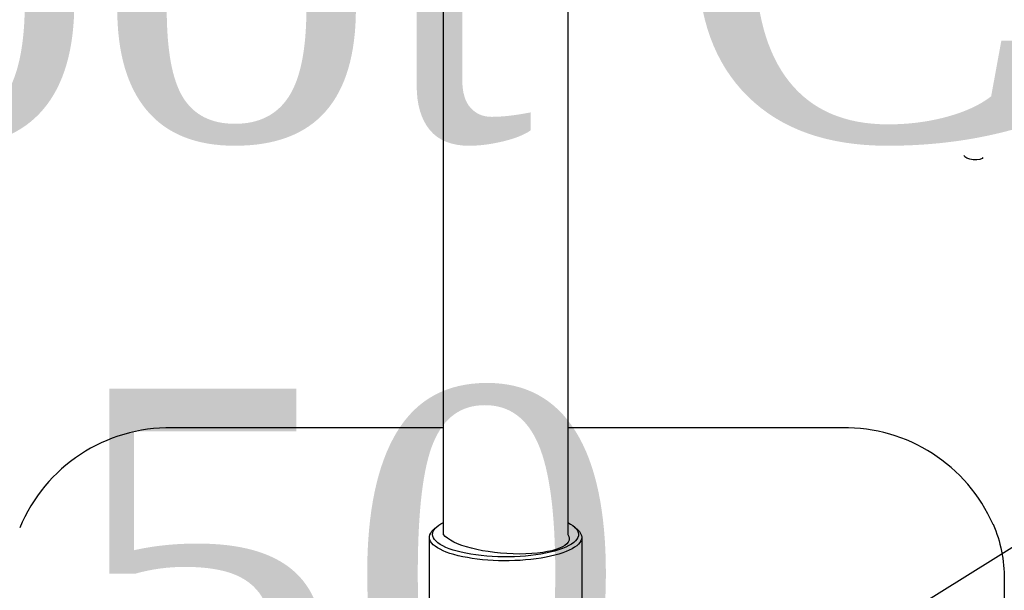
# Model space of a CAD drawing. Header units: millimetres. Extents: x 2985995 to 3127507, y -509231 to -458405.
# Tile 76 of 100: x 3055353 to 3055512, y -464135 to -464043. Entities that reach past the tile are written whole.
import ezdxf

# ---------------------------------------------------------------- set-up
doc = ezdxf.new("R2010")
doc.units = ezdxf.units.MM
doc.header["$LTSCALE"] = 1000
doc.header["$MEASUREMENT"] = 0
doc.header["$PDMODE"] = 3
doc.header["$PDSIZE"] = -1
doc.layers.get('0').update_dxf_attribs({"linetype": 'CONTINUOUS'})
doc.layers.get('Defpoints').update_dxf_attribs({"linetype": 'CONTINUOUS'})
for name, color, linetype in [('Drainage', 252, 'CONTINUOUS'), ('ELECTRICAL', 7, 'CONTINUOUS'), ('Equipment', 5, 'CONTINUOUS'), ('Equipment Name', 7, 'CONTINUOUS')]:
    doc.layers.add(name, color=color, linetype=linetype)
doc.styles.add('ARAIL', font='arial.ttf')
doc.styles.get("Standard").update_dxf_attribs({"font": 'arial.ttf'})
doc.styles.add('style12', font='BOOKOSI.TTF')
doc.dimstyles.new('TFS-Dim', dxfattribs={"dimtxt": 75, "dimasz": 20, "dimexe": 25, "dimexo": 25, "dimgap": 5, "dimtad": 0, "dimdec": 0, "dimzin": 0, "dimdsep": 46, "dimtxsty": 'Standard', "dimcen": 0.09, "dimclrd": 8, "dimclre": 8, "dimadec": 0, "dimazin": 0, "dimtfac": 1, "dimtdec": 0, "dimtofl": 0, "dimtmove": 0, "dimatfit": 3, "dimldrblk": 'DOT', "dimfxl": 1, "dimtolj": 1, "dimtzin": 0, "dimlwd": -1, "dimlwe": -1, "dimarcsym": 0})

# ---------------------------------------------------------------- blocks, each defined once
blk = doc.blocks.new('*D721')
at = {"layer": 'Defpoints', "color": 0, "transparency": 16777216}
for p in [(3055059.65, -463701.84, 0), (3056859.74, -463708.12, 0), (3056859.74, -464020.77)]:
    blk.add_point(p, dxfattribs=at)
at = {"layer": 'ELECTRICAL', "color": 8, "transparency": 16777216}
for p, q in [((3055059.65, -463726.84), (3055059.65, -464045.77)), ((3056859.74, -463733.12), (3056859.74, -464045.77)), ((3055079.65, -464020.77), (3055764.46, -464020.77)), ((3056839.74, -464020.77), (3056154.93, -464020.77))]:
    blk.add_line(p, q, dxfattribs=at)
for points in [[(3055079.65, -464017.43), (3055079.65, -464024.1), (3055059.65, -464020.77)], [(3056839.74, -464017.43), (3056839.74, -464024.1), (3056859.74, -464020.77)]]:
    blk.add_solid(points, dxfattribs=at)
at = {"layer": 'ELECTRICAL', "color": 0, "transparency": 16777216, "insert": (3055959.7, -464020.77), "char_height": 75, "attachment_point": 5}
blk.add_mtext("\\A1;1800 [6']", dxfattribs=at)
blk = doc.blocks.new('_Dot')
at = {"color": 0, "linetype": 'ByBlock', "lineweight": -2}
blk.add_line((-0.5, 0), (-1, 0), dxfattribs=at)
at = {"color": 0, "linetype": 'ByBlock', "const_width": 0.5}
blk.add_lwpolyline([(-0.25, 0, 1), (0.25, 0, 1)], format="xyb", close=True, dxfattribs=at)
blk = doc.blocks.new('*D747')
at = {"layer": 'Defpoints', "color": 0, "transparency": 16777216}
for p in [(3055783.97, -463708.12), (3055964.97, -463708.12), (3055964.97, -464208.51, 0)]:
    blk.add_point(p, dxfattribs=at)
at = {"layer": 'Drainage', "color": 8, "transparency": 16777216}
for p, q in [((3055939.97, -463708.12), (3055758.97, -463708.12)), ((3055783.97, -464188.51), (3055783.97, -463728.12)), ((3055783.97, -463958.32), (3055477.69, -464149.74)), ((3055477.69, -464149.74), (3055477.69, -464159.74)), ((3055939.97, -464208.51), (3055758.97, -464208.51))]:
    blk.add_line(p, q, dxfattribs=at)
for points in [[(3055780.64, -463728.12), (3055787.3, -463728.12), (3055783.97, -463708.12)], [(3055780.64, -464188.51), (3055787.3, -464188.51), (3055783.97, -464208.51)]]:
    blk.add_solid(points, dxfattribs=at)
at = {"layer": 'Drainage', "color": 0, "transparency": 16777216, "insert": (3055477.69, -464394.55), "char_height": 75, "attachment_point": 5, "rotation": 90}
blk.add_mtext('\\A1;500 [1\'-8"]', dxfattribs=at)

msp = doc.modelspace()

# ---------------------------------------------------------------- linework, layer by layer
at = {"layer": 'Equipment'}
for p, q in [((3055421.33457, -464062.7674, 0.02452), (3055421.33457, -463934.09538, 0.02452)), ((3055441.33457, -463934.09538, 0.02452), (3055441.33457, -464062.7674, 0.02452)), ((3055421.33457, -464075.60145, 0.02452), (3055421.33457, -464062.7674, 0.02452)), ((3055441.33457, -464062.7674, 0.02452), (3055441.33457, -464075.60145, 0.02452)), ((3055421.33457, -464125.62783, 0.02452), (3055421.33457, -464075.60145, 0.02452)), ((3055441.33457, -464075.60145, 0.02452), (3055441.33457, -464125.62783, 0.02452)), ((3055421.33457, -464108.4874, 0.02452), (3055377.65596, -464108.4874, 0.02452)), ((3055485.51318, -464108.4874, 0.02452), (3055441.33457, -464108.4874, 0.02452)), ((3055419.74923, -464124.87339, 0.02452), (3055420.22211, -464124.44807, 0.02452)), ((3055442.44703, -464124.44807, 0.02452), (3055442.9199, -464124.87339, 0.02452)), ((3055419.08457, -464155.47488, 0.02452), (3055419.08457, -464126.10336, 0.02452)), ((3055443.58457, -464126.10336, 0.02452), (3055443.58457, -464155.48415, 0.02452)), ((3055511.58457, -464132.86587, 0.02452), (3055511.58457, -464164.59437, 0.02452))]:
    msp.add_line(p, q, dxfattribs=at)
for centre, radius, start, end in [((3055377.20216, -464134.4759, 0.02452), 25.99246, 88.9996299, 157.6665876), ((3055485.94391, -464134.54414, 0.02452), 26.06031, 23.7038308, 90.9470467)]:
    msp.add_arc(centre, radius, start, end, dxfattribs=at)
at = {"layer": 'Equipment', "extrusion": (0, 0, -1)}
for centre, major_axis, ratio, start_param, end_param in [((3055431.58457, -464082.04849, 0.02452), (-110, 0), 0.939692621, 0.173716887, 1.477479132), ((3055431.58457, -464082.04849, 0.02452), (-110, 0), 0.939692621, 1.661831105, 2.967875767), ((3055431.58457, -464082.04849, 0.02452), (-109.25, 0), 0.939692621, 0.180372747, 1.476836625), ((3055431.58457, -464082.04849, 0.02452), (-109.25, 0), 0.939692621, 1.662457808, 2.961219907), ((3055506.64905, -464064.8024, 0.02452), (1.49248, -0.15004), 0.340504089, 0.000000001, 3.141592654), ((3055431.33457, -464126.10336, 0.02452), (-12.25, 0), 0.309016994, 3.141592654, 6.614112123), ((3055431.33457, -464125.62783, 0.02452), (-11.75, 0), 0.309016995, 0, 0.552788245), ((3055431.33457, -464125.62783, 0.02452), (-11.75, 0), 0.309016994, 2.588804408, 6.283185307), ((3055431.33457, -464126.10336, 0.02452), (-12.25, 0), 0.309016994, 2.810665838, 3.141592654), ((3055485.51318, -464132.86587, 0.02452), (-26.07139, 0), 0.939692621, 2.770308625, 3.141592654), ((3055431.33457, -464125.62783, 0.02452), (-10.25087, 0.76951), 0.299841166, 2.896276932, 6.037869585)]:
    msp.add_ellipse(centre, major_axis=major_axis, ratio=ratio, start_param=start_param, end_param=end_param, dxfattribs=at)

# ---------------------------------------------------------------- texts
at = {"layer": 'ELECTRICAL', "color": 7, "insert": (3054789.97591, -464021.20034, 0), "char_height": 60, "width": 730.3069108, "attachment_point": 1, "style": 'ARAIL'}
msp.add_mtext('{\\fCambria|b0|i0|c0|p18;2Nos.5/15Amp.\\PSwitch Socket @1100mm Ht.FFL.}', dxfattribs=at)
at = {"layer": 'Equipment Name', "color": 0, "insert": (3055214.32311, -464002.16832, 0.12379), "char_height": 60, "width": 685.0221631, "attachment_point": 1, "style": 'style12'}
msp.add_mtext('Robot Coupe CL-50\\PTable Top', dxfattribs=at)

# ---------------------------------------------------------------- dimensions: what is measured, and where the dimension line sits
at = {"layer": 'Drainage'}
dim = msp.add_linear_dim(base=(3055783.9706, -463708.12209, 0), p1=(3055964.97176, -464208.51225, 0), p2=(3055964.97176, -463708.12209, 0), angle=90, dimstyle='TFS-Dim', override={"dimtmove": 1}, dxfattribs=at)
dim.commit()
dim.dimension.update_dxf_attribs({"geometry": '*D747', "text_midpoint": (3055477.68813, -464164.739, 0), "dimtype": 161})
at = {"layer": 'ELECTRICAL'}
dim = msp.add_linear_dim(base=(3056859.74129, -464020.76735), p1=(3055059.64897, -463701.84179, 0), p2=(3056859.74129, -463708.12209, 0), dimstyle='TFS-Dim', dxfattribs=at)
dim.commit()
dim.dimension.update_dxf_attribs({"geometry": '*D721', "text_midpoint": (3055959.69513, -464020.76735)})

doc.saveas('drawing.dxf')
